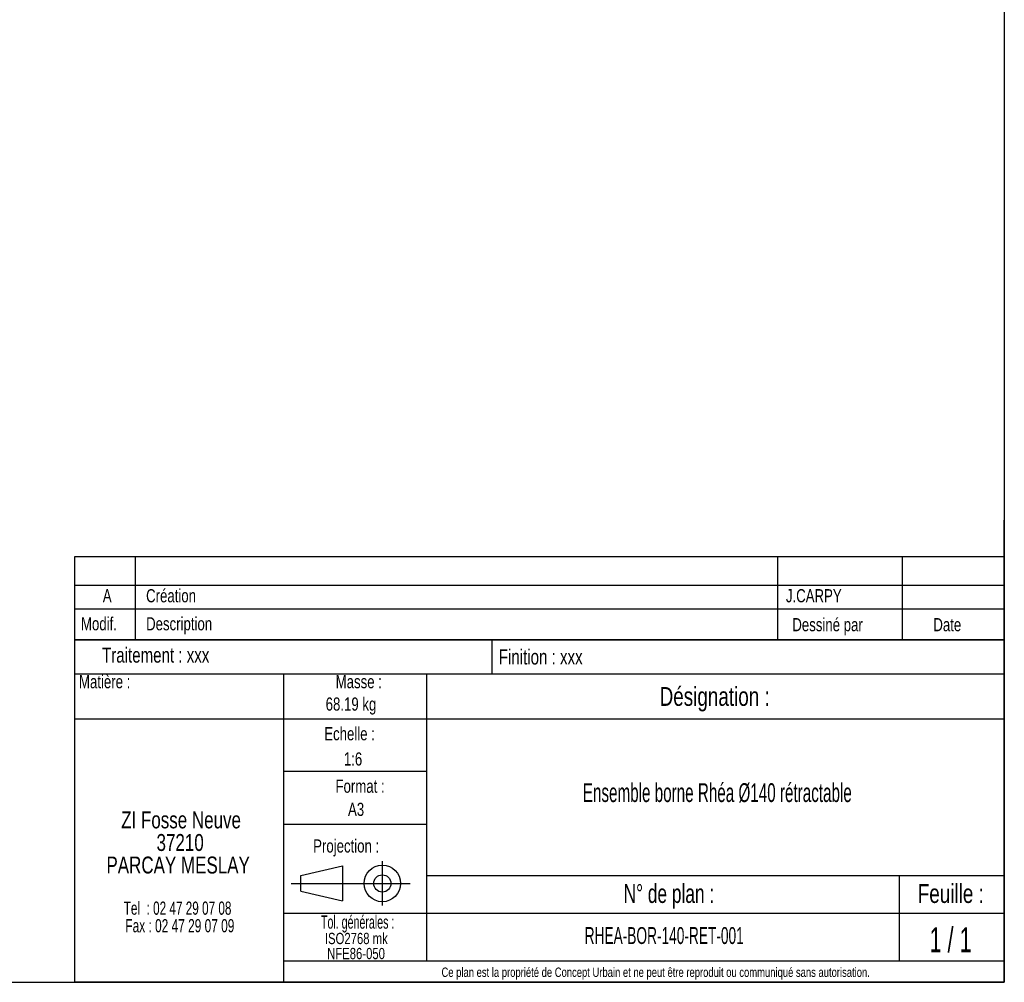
# Model space of a CAD drawing. Header units: millimetres. Extents: x 10 to 287, y 10 to 410.
# Tile 4 of 5: x 148 to 287, y 10 to 145. Entities that reach past the tile are written whole.
import ezdxf

# ---------------------------------------------------------------- set-up
doc = ezdxf.new("R2010")
doc.units = ezdxf.units.MM
doc.layers.add('FORMAT', color=7, linetype='Continuous')
doc.styles.add('SLDTEXTSTYLE0', font='TXT', dxfattribs={"width": 0.605})
doc.styles.add('SLDTEXTSTYLE1', font='TXT', dxfattribs={"width": 0.75})
doc.styles.add('SLDTEXTSTYLE2', font='TXT', dxfattribs={"width": 0.666667})
doc.styles.add('SLDTEXTSTYLE3', font='TXT', dxfattribs={"width": 0.675})
doc.styles.add('SLDTEXTSTYLE4', font='TXT', dxfattribs={"width": 0.65})
doc.styles.add('SLDTEXTSTYLE5', font='TXT', dxfattribs={"width": 0.6875})

# ---------------------------------------------------------------- blocks, each defined once
blk = doc.blocks.new('SW_NOTE_0')
at = {"layer": 'FORMAT', "color": 0, "char_height": 1.587, "attachment_point": 2, "style": 'SLDTEXTSTYLE1'}
for s, insert in [('ISO2768 mk', (5.78, 2.05)), ('NFE86-050', (5.74, -0.07))]:
    blk.add_mtext(s, dxfattribs=dict(at, insert=insert))
blk = doc.blocks.new('SW_NOTE_0_1')
at = {"layer": 'FORMAT', "color": 0, "attachment_point": 2}
for s, insert, char_height, style in [('ZI Fosse Neuve', (11.05, 3.07), 2.3813, 'SLDTEXTSTYLE1'), ('37210', (10.92, -0.11), 2.381, 'SLDTEXTSTYLE1'), ('PARCAY MESLAY', (10.64, -3.28), 2.3813, 'SLDTEXTSTYLE1'), ('Tel  : 02 47 29 07 08', (10.56, -9.61), 1.8521, 'SLDTEXTSTYLE2'), ('Fax : 02 47 29 07 09', (10.88, -12.08), 1.8521, 'SLDTEXTSTYLE3')]:
    blk.add_mtext(s, dxfattribs=dict(at, insert=insert, char_height=char_height, style=style))

msp = doc.modelspace()

# ---------------------------------------------------------------- linework, layer by layer
at = {"layer": 'FORMAT', "color": 7}
for p, q in [((287, 410.33), (287, 10)), ((287, 58.18), (287, 75)), ((287, 75), (287, 65.89)), ((156.24, 65.89), (156.24, 69.89)), ((156.24, 69.89), (287, 69.89)), ((164.79, 65.89), (164.79, 69.89)), ((272.66, 65.89), (272.66, 69.89)), ((287, 65.89), (287, 69.89)), ((156.24, 58.18), (156.24, 65.89)), ((156.24, 65.89), (287, 65.89)), ((156.24, 65.89), (287, 65.89)), ((164.79, 58.18), (164.79, 65.89)), ((272.66, 58.18), (272.66, 65.89)), ((156.24, 62.56), (287, 62.56)), ((287, 58.18), (156.24, 58.18)), ((156.24, 10), (156.24, 58.18)), ((156.24, 58.18), (287, 58.18)), ((214.9, 58.18), (214.9, 53.38)), ((287, 10), (287, 58.18)), ((156.24, 53.38), (287, 53.38)), ((185.61, 53.38), (185.61, 10)), ((205.72, 53.38), (205.72, 13.02)), ((156.24, 47.08), (205.72, 47.08)), ((205.72, 47.08), (287, 47.08)), ((185.61, 39.69), (205.72, 39.69)), ((185.61, 32.23), (205.72, 32.23)), ((188.03, 25.01), (193.93, 26.37)), ((193.93, 26.37), (193.93, 21.45)), ((193.93, 26.37), (193.93, 21.45)), ((199.51, 27.02), (199.51, 20.82)), ((188.03, 22.81), (188.03, 25.01)), ((205.72, 25.02), (287, 25.02)), ((272.21, 25.02), (272.21, 13.02)), ((186.67, 23.91), (203.44, 23.91)), ((188.03, 22.81), (193.93, 21.45)), ((185.61, 19.71), (287, 19.71)), ((185.61, 13.02), (287, 13.02)), ((10, 10), (287, 10)), ((287, 10), (156.24, 10))]:
    msp.add_line(p, q, dxfattribs=at)
at = {"layer": 'FORMAT'}
msp.add_line((255.11, 69.89), (255.11, 58.18), dxfattribs=at)
at = {"layer": 'FORMAT', "color": 7}
for radius in [2.57, 1.21]:
    msp.add_circle((199.51, 23.91), radius, dxfattribs=at)

# ---------------------------------------------------------------- block references
at = {"layer": 'FORMAT'}
for name, p in [('SW_NOTE_0_1', (160.15, 30.97)), ('SW_NOTE_0', (190.07, 14.91))]:
    msp.add_blockref(name, p, dxfattribs=at)

# ---------------------------------------------------------------- texts
for s, insert, char_height, attachment_point, style in [('A', (160.81, 65.31), 1.85, 2, 'SLDTEXTSTYLE1'), ('Création', (166.28, 65.31), 1.852, 1, 'SLDTEXTSTYLE1'), ('J.CARPY', (256.28, 65.31), 1.852, 1, 'SLDTEXTSTYLE1'), ('Modif.', (157.12, 61.37), 1.852, 1, 'SLDTEXTSTYLE1'), ('Description', (166.28, 61.37), 1.8521, 1, 'SLDTEXTSTYLE1'), ('Dessiné par', (257.18, 61.24), 1.8521, 1, 'SLDTEXTSTYLE1'), ('Date', (277.02, 61.24), 1.852, 1, 'SLDTEXTSTYLE1'), ('Traitement : xxx', (160.08, 57.09), 2.1167, 1, 'SLDTEXTSTYLE1'), ('Finition : xxx', (215.89, 56.83), 2.1167, 1, 'SLDTEXTSTYLE1'), ('Matière :', (156.84, 53.22), 1.852, 1, 'SLDTEXTSTYLE1'), ('Masse :', (196.2, 53.22), 1.852, 2, 'SLDTEXTSTYLE1'), ('Désignation :', (246.26, 51.54), 2.6458, 2, 'SLDTEXTSTYLE1'), ('68.19 kg', (191.54, 50.07), 1.852, 1, 'SLDTEXTSTYLE1'), ('Echelle :', (191.34, 45.9), 1.852, 1, 'SLDTEXTSTYLE1'), ('1:6', (194.1, 42.35), 1.852, 1, 'SLDTEXTSTYLE1'), ('Format :', (196.38, 38.52), 1.852, 2, 'SLDTEXTSTYLE1'), ('Ensemble borne Rhéa Ø140 rétractable', (246.63, 38.01), 2.6458, 2, 'SLDTEXTSTYLE0'), ('A3', (195.82, 35.26), 1.852, 2, 'SLDTEXTSTYLE1'), ('Projection :', (189.78, 30.11), 1.8521, 1, 'SLDTEXTSTYLE1'), ('N° de plan :', (239.82, 23.81), 2.6458, 2, 'SLDTEXTSTYLE5'), ('Feuille :', (279.47, 23.81), 2.646, 2, 'SLDTEXTSTYLE1'), ('Tol. générales :', (196.04, 19.4), 1.8521, 2, 'SLDTEXTSTYLE0'), ('1 / 1', (279.44, 17.74), 3.5, 2, 'SLDTEXTSTYLE4'), ('RHEA-BOR-140-RET-001', (239.16, 17.77), 2.3813, 2, 'SLDTEXTSTYLE0'), ('Ce plan est la propriété de Concept Urbain et ne peut être reproduit ou communiqué sans autorisation.', (237.96, 12.08), 1.32292, 2, 'SLDTEXTSTYLE1')]:
    msp.add_mtext(s, dxfattribs=dict(at, insert=insert, char_height=char_height, attachment_point=attachment_point, style=style))

doc.saveas('drawing.dxf')
